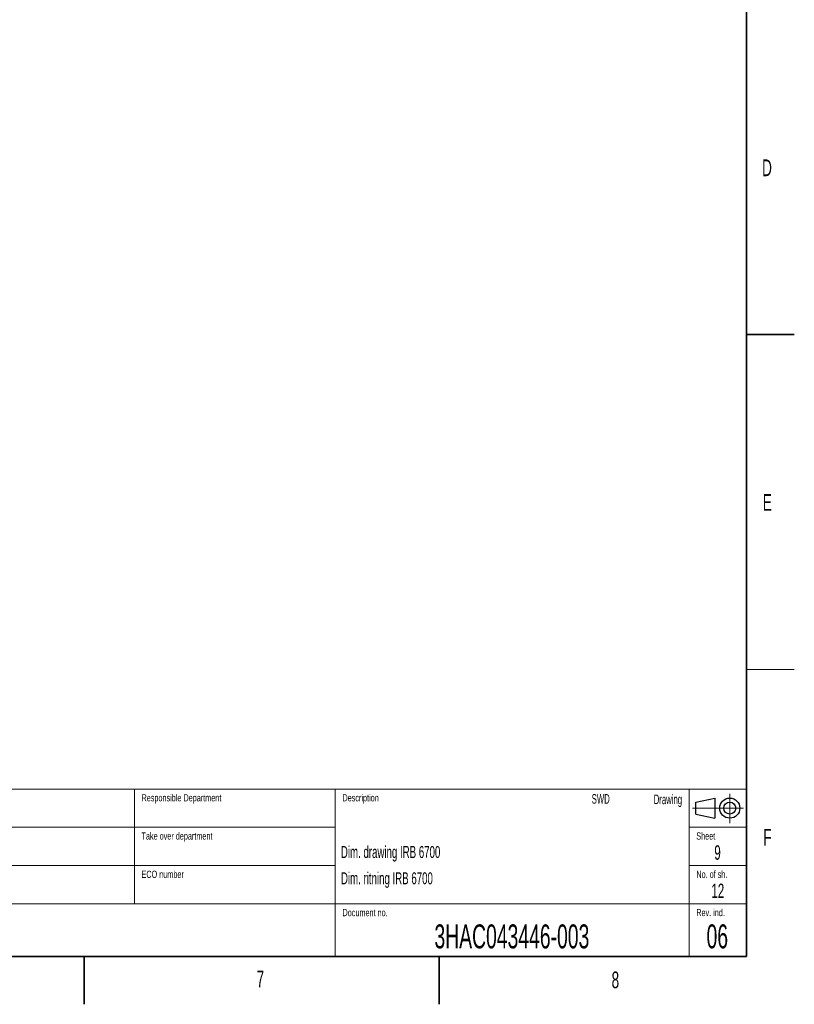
# Model space of a CAD drawing. Header units: millimetres. Extents: x 0 to 11920, y 0 to 8400.
# Tile 39 of 56: x 8680 to 11920, y 0 to 4116. Entities that reach past the tile are written whole.
import ezdxf

# ---------------------------------------------------------------- set-up
doc = ezdxf.new("R2010")
doc.units = ezdxf.units.MM
doc.header["$LTSCALE"] = 20
doc.linetypes.add('CENTERX2', pattern=[20.32, 12.7, -2.54, 2.54, -2.54])
doc.styles.add('SLDTEXTSTYLE0', font='TXT', dxfattribs={"width": 0.605})

msp = doc.modelspace()

# ---------------------------------------------------------------- linework, layer by layer
at = {"color": 7, "linetype": 'Continuous', "lineweight": 35}
for p, q in [((11720, 8200), (11720, 200)), ((11720, 2800), (11920, 2800)), ((400, 200), (11720, 200)), ((8950, 0), (8950, 200)), ((10435, 200), (10435, 0))]:
    msp.add_line(p, q, dxfattribs=at)
at = {"color": 7, "linetype": 'Continuous', "lineweight": 18}
for p, q in [((11720, 1400), (11920, 1400)), ((8060, 900), (11720, 900)), ((9160, 900), (9160, 420)), ((10000, 900), (10000, 200)), ((11480, 900), (11480, 200)), ((8060, 740), (10000, 740)), ((11480, 740), (11720, 740)), ((8060, 580), (10000, 580)), ((11480, 580), (11720, 580)), ((8060, 420), (11720, 420))]:
    msp.add_line(p, q, dxfattribs=at)
at = {"color": 7, "linetype": 'CENTERX2', "lineweight": 18}
for p, q in [((11650, 880.03), (11650, 756.88)), ((11494.59, 820), (11707.92, 820))]:
    msp.add_line(p, q, dxfattribs=at)
at = {"color": 7, "linetype": 'Continuous', "lineweight": 25}
for p, q in [((11508, 845), (11588, 862)), ((11508, 795), (11508, 845)), ((11588, 862), (11588, 778)), ((11508, 795), (11588, 778))]:
    msp.add_line(p, q, dxfattribs=at)
for radius in [42, 25]:
    msp.add_circle((11650, 820), radius, dxfattribs=at)

# ---------------------------------------------------------------- texts
at = {"color": 7, "linetype": 'Continuous', "lineweight": 0, "style": 'SLDTEXTSTYLE0'}
for s, insert, char_height, attachment_point in [('D', (11785.29, 3531.88), 70, 1), ('E', (11788.08, 2133.33), 70, 1), ('Responsible Department', (9189.63, 878.25), 30, 1), ('Description', (10030.01, 878.22), 30, 1), ('SWD', (11148.08, 878.83), 40, 3), ('Drawing', (11450.5, 876.82), 40, 3), ('Take over department', (9189.6, 718.56), 30, 1), ('Sheet', (11509.98, 718.61), 30, 1), ('F', (11790.63, 733.43), 70, 1), ('Dim. drawing IRB 6700', (10023.46, 661.64), 50, 1), ('9', (11598.84, 664.38), 60, 2), ('ECO number', (9189.6, 558.5), 30, 1), ('Dim. ritning IRB 6700', (10023.72, 551.79), 50, 1), ('No. of sh.', (11510.17, 558.31), 30, 1), ('12', (11599.93, 504.36), 60, 2), ('Document no.', (10030.26, 398.35), 30, 1), ('Rev. ind.', (11509.85, 398.6), 30, 1), ('3HAC043446-003', (10738.65, 333.92), 100, 2), ('06', (11597.92, 334.01), 100, 2), ('7', (9671.04, 141.1), 70, 1), ('8', (11155.79, 136.99), 70, 1)]:
    msp.add_mtext(s, dxfattribs=dict(at, insert=insert, char_height=char_height, attachment_point=attachment_point))

doc.saveas('drawing.dxf')
